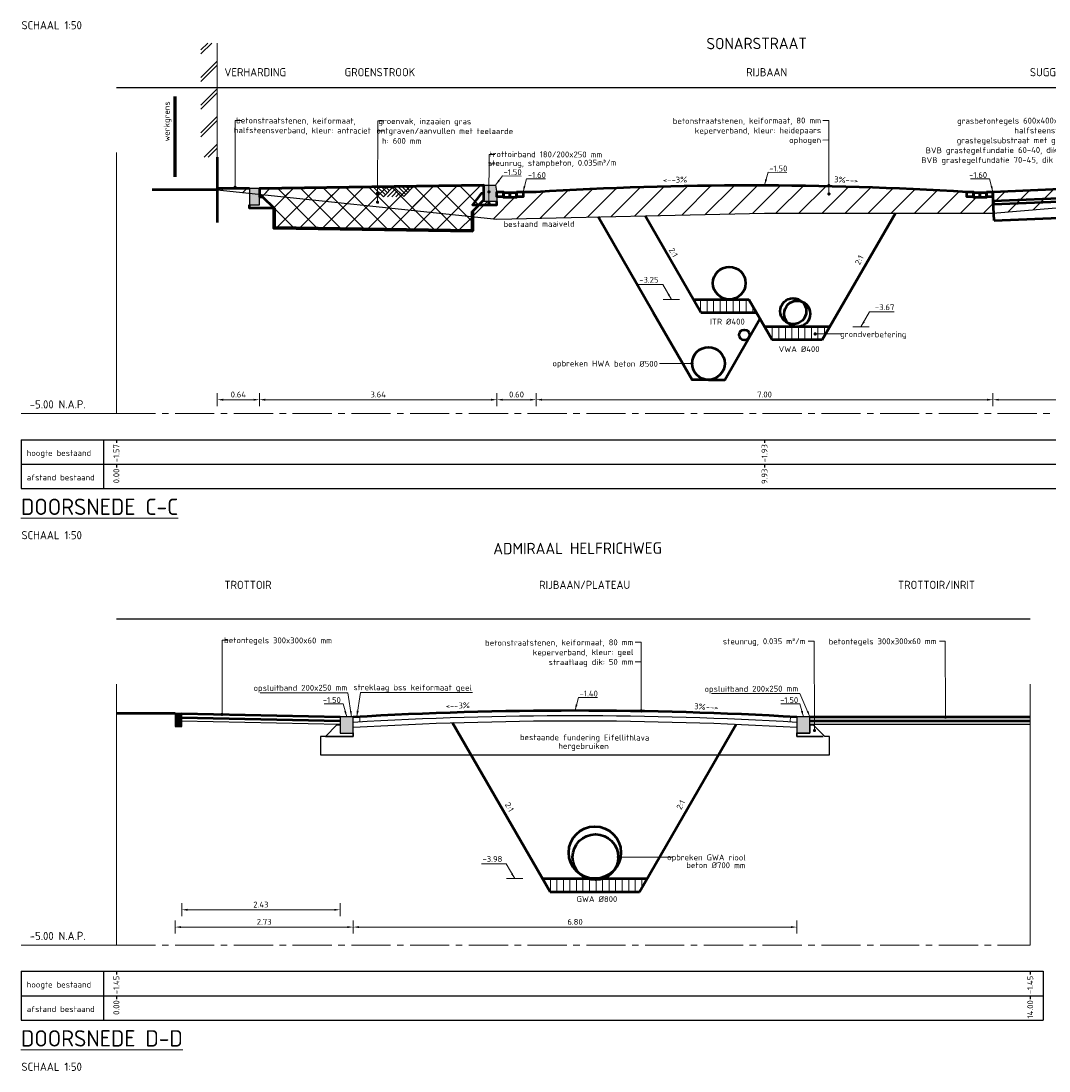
# Model space of a CAD drawing. Header units: metres. Extents: x 97967 to 197304, y 436003 to 872588.
# Tile 4 of 15: x 98594 to 98610, y 436233 to 436250. Entities that reach past the tile are written whole.
import ezdxf
from ezdxf.enums import TextEntityAlignment as Align

# ---------------------------------------------------------------- set-up
doc = ezdxf.new("R2010")
doc.units = ezdxf.units.M
for name, pattern in [('AL-NAP_LIJN-SO', [15.25, 12, -1.5, 0.25, -1.5]), ('XX-CENTER', [8, 5, -1, 1, -1]), ('ZZ-AFBREEK-SO', [7, 4, -1, 1, -1]), ('ZZ-HIDDEN-SO', [4, 2, -2])]:
    doc.linetypes.add(name, pattern=pattern)
for name, color, linetype, lineweight in [('B-WE-OG-BEBOUWING-GD', 7, 'Continuous', 50), ('B-WE-OG-BEBOUWING_STRAATNAAM-T35-50', 50, 'Continuous', 35), ('B-WE-OG-TERREIN_GEVEL-SD', 7, 'Continuous', 18), ('B-WE-VH-FUNDERING-GD', 7, 'Continuous', 25), ('B-WE-VH-GESLOTENVERHARDING-GD', 10, 'Continuous', 25), ('B-WE-VH-T18-50', 252, 'Continuous', 18), ('N-WE-GR-GRAS-GD', 90, 'Continuous', 50), ('N-WE-GW-GROND-WERK-AD-50', 7, 'Continuous', 18), ('N-WE-GW-GRONDWERKLIJN-GD', 90, 'Continuous', 70), ('N-WE-GW-MAAIVELD-SD-50', 90, 'Continuous', 25), ('N-WE-GW-SLEUF-GD', 90, 'Continuous', 50), ('N-WE-GW-SLEUF-T18-50', 1, 'Continuous', 18), ('N-WE-GW-SLEUF-WERK-A-50', 92, 'Continuous', 18), ('N-WE-GW-SLEUF-WERK-AD-50', 92, 'Continuous', 18), ('N-WE-KG-GRENS_WERK-GD', 7, 'Continuous', 50), ('N-WE-OG-T25-50', 7, 'Continuous', 25), ('N-WE-RI-DWA-GD', 20, 'Continuous', 50), ('N-WE-RI-GWA-GD', 30, 'Continuous', 50), ('N-WE-RI-GWA-T18-50', 1, 'Continuous', 18), ('N-WE-RI-ITR-GD', 50, 'Continuous', 50), ('N-WE-RI-M-50', 7, 'Continuous', 18), ('N-WE-RI-T18-50', 1, 'Continuous', 18), ('N-WE-VH-FUNDERING-GD', 7, 'Continuous', 50), ('N-WE-VH-FUNDERING_ZANDCEMENTSTABILISATIE-G', 7, 'ZZ-HIDDEN-SO', 35), ('N-WE-VH-FUNDERING_ZANDCEMENTSTABILISATIE-GD', 7, 'Continuous', 50), ('N-WE-VH-GESLOTENVERHARDING-GD', 10, 'Continuous', 50), ('N-WE-VH-KANTOPSLUITING_OPSLUITBAND-SD', 150, 'Continuous', 25), ('N-WE-VH-KANTOPSLUITING_TROTTOIRBAND-SD', 210, 'Continuous', 25), ('N-WE-VH-KANTVERHARDING_ROLLAAG-G', 60, 'Continuous', 18), ('N-WE-VH-M-50', 7, 'Continuous', 18), ('N-WE-VH-OPENVERHARDING-GD', 90, 'Continuous', 50), ('N-WE-VH-OPENVERHARDING_BETONSTRAATSTEEN-GD', 90, 'Continuous', 50), ('N-WE-VH-T18-50', 1, 'Continuous', 18), ('N-WE-VH-VERKANTING-T18-50', 1, 'Continuous', 18), ('V-WE-RI-DRAINAGE-GD', 90, 'Continuous', 50), ('V-WE-RI-GWA_RIOOLLEIDING-GD', 30, 'Continuous', 50), ('V-WE-RI-HWA_TRANSPORTLEIDING-GD', 150, 'Continuous', 50), ('V-WE-RI-VWA_RIOOLLEIDING-GD', 20, 'Continuous', 50), ('X-XX-AL-AFBREEKLIJN-G', 7, 'ZZ-AFBREEK-SO', 18), ('X-XX-AL-NAP-G', 7, 'AL-NAP_LIJN-SO', 18), ('X-XX-AL-NAP-GD', 7, 'Continuous', 25), ('X-XX-AL-PROFIELBALK-G', 7, 'Continuous', 25), ('X-XX-AL-PROFIELBALK-T18', 1, 'Continuous', 0), ('X-XX-AL-PROFIELBALK-T25', 7, 'Continuous', 15), ('X-XX-AL-PROFIELBALK-T50', 4, 'Continuous', 15), ('X-XX-AL-VERWIJZING_DOORSNEDE-T25-50', 7, 'Continuous', 25)]:
    doc.layers.add(name, color=color, linetype=linetype, lineweight=lineweight)
doc.layers.add('B-WE-VH-HULPLIJN-GD', color=7, linetype='Continuous', lineweight=25, plot=False)
doc.layers.add('N-WE-VH-HULPLIJN-GD', color=7, linetype='Continuous', lineweight=50, plot=False)
doc.styles.add('NLCS-ISO-M100-T18', font='NLCS-ISO.ttf', dxfattribs={"height": 0.18})
doc.styles.add('NLCS-ISO-M50-T18', font='NLCS-ISO.ttf', dxfattribs={"height": 0.09})
doc.styles.add('NLCS-ISO-M50-T25', font='NLCS-ISO.ttf', dxfattribs={"height": 0.125})
doc.styles.add('NLCS-ISO-M50-T35', font='NLCS-ISO.ttf', dxfattribs={"height": 0.175})
doc.styles.add('NLCS-ISO-M50-T50', font='NLCS-ISO.ttf', dxfattribs={"height": 0.25})
doc.linetypes.add('V-CONTINUOUS-SO', pattern='A,3.5,[24,NLCS.SHX,S=0.5,R=0,X=0,Y=0],3.5', length=7)
doc.dimstyles.new('NLCS-M50-T18-PIJL_L2_H0', dxfattribs={"dimscale": 0.05, "dimtxt": 2.5, "dimasz": 1.8, "dimexe": 2, "dimexo": 2, "dimgap": 0.7, "dimtad": 1, "dimzin": 0, "dimdsep": 46, "dimtxsty": 'NLCS-ISO-M50-T18', "dimcen": 0, "dimdle": 2, "dimclrd": 256, "dimclre": 256, "dimclrt": 1, "dimadec": 0, "dimazin": 0, "dimtfac": 1, "dimtdec": 3, "dimtofl": 0, "dimtmove": 0, "dimatfit": 3, "dimfxl": 2, "dimfxlon": 1, "dimtfillclr": 256, "dimtolj": 1, "dimtzin": 0, "dimlwd": -1, "dimlwe": -1, "dimarcsym": 0})
doc.dimstyles.new('NLCS-M50-T18-PIJL_L2_H1', dxfattribs={"dimscale": 0.05, "dimtxt": 2.5, "dimasz": 1.8, "dimexe": 2, "dimexo": 2, "dimgap": 0.7, "dimtad": 1, "dimzin": 0, "dimdsep": 46, "dimtxsty": 'NLCS-ISO-M50-T18', "dimcen": 0, "dimdle": 2, "dimclrd": 256, "dimclre": 256, "dimclrt": 1, "dimadec": 1, "dimazin": 0, "dimtfac": 1, "dimtdec": 3, "dimtofl": 0, "dimtmove": 0, "dimatfit": 3, "dimfxl": 2, "dimfxlon": 1, "dimtfillclr": 256, "dimtolj": 1, "dimtzin": 0, "dimlwd": -1, "dimlwe": -1, "dimarcsym": 0})

# ---------------------------------------------------------------- blocks, each defined once
blk = doc.blocks.new('SOG-GEVEL_LINKS-D')
for p, q in [((-0.5, 3.292), (-0.292, 3.5)), ((-0.5, 3.172), (-0.172, 3.5)), ((0, 3.5), (0, 0)), ((-0.5, 2.444), (0, 2.944)), ((-0.5, 2.324), (0, 2.824)), ((-0.5, 1.595), (0, 2.095)), ((-0.5, 1.475), (0, 1.975)), ((-0.5, 0.747), (0, 1.247)), ((-0.5, 0.627), (0, 1.127)), ((-0.398, 0), (0, 0.398)), ((-0.278, 0), (0, 0.278))]:
    blk.add_line(p, q)
blk = doc.blocks.new('SVH-KANTOPSLUITING_OPSLUITBAND_150X250-D')
blk.add_hatch(color=254).paths.add_polyline_path([(-0.15, -0.25), (0, -0.25), (0, 0), (-0.15, 0)])
at = {"flags": 128}
blk.add_lwpolyline([(-0.15, -0.25), (0, -0.25), (0, 0), (-0.15, 0)], close=True, dxfattribs=at)
blk = doc.blocks.new('*D49')
at = {"layer": 'Defpoints', "color": 0, "transparency": 16777216}
for p in [(98602.282, 436245.914), (98609.28, 436245.914), (98609.28, 436243.727)]:
    blk.add_point(p, dxfattribs=at)
at = {"layer": 'N-WE-VH-M-50', "transparency": 16777216}
for p, q in [((98602.282, 436243.827), (98602.282, 436243.627)), ((98602.372, 436243.727), (98609.19, 436243.727)), ((98609.28, 436243.827), (98609.28, 436243.627))]:
    blk.add_line(p, q, dxfattribs=at)
for points in [[(98602.372, 436243.742), (98602.372, 436243.712), (98602.282, 436243.727)], [(98609.19, 436243.742), (98609.19, 436243.712), (98609.28, 436243.727)]]:
    blk.add_solid(points, dxfattribs=at)
at = {"layer": 'N-WE-VH-M-50', "color": 1, "transparency": 16777216, "insert": (98605.781, 436243.807), "char_height": 0.09, "attachment_point": 5, "style": 'NLCS-ISO-M50-T18'}
blk.add_mtext('\\A1;7.00', dxfattribs=at)
blk = doc.blocks.new('*D50')
at = {"layer": 'Defpoints', "color": 0, "transparency": 16777216}
for p in [(98601.682, 436245.914), (98602.282, 436245.914), (98601.682, 436243.727)]:
    blk.add_point(p, dxfattribs=at)
at = {"layer": 'N-WE-VH-M-50', "transparency": 16777216}
for p, q in [((98601.682, 436243.827), (98601.682, 436243.627)), ((98602.192, 436243.727), (98601.772, 436243.727)), ((98602.282, 436243.827), (98602.282, 436243.627))]:
    blk.add_line(p, q, dxfattribs=at)
for points in [[(98601.772, 436243.742), (98601.772, 436243.712), (98601.682, 436243.727)], [(98602.192, 436243.742), (98602.192, 436243.712), (98602.282, 436243.727)]]:
    blk.add_solid(points, dxfattribs=at)
at = {"layer": 'N-WE-VH-M-50', "color": 1, "transparency": 16777216, "insert": (98601.982, 436243.807), "char_height": 0.09, "attachment_point": 5, "style": 'NLCS-ISO-M50-T18'}
blk.add_mtext('\\A1;0.60', dxfattribs=at)
blk = doc.blocks.new('*D51')
at = {"layer": 'Defpoints', "color": 0, "transparency": 16777216}
for p in [(98611.666, 436246.014), (98609.28, 436245.914), (98611.666, 436243.727)]:
    blk.add_point(p, dxfattribs=at)
at = {"layer": 'N-WE-VH-M-50', "transparency": 16777216}
for p, q in [((98609.28, 436243.827), (98609.28, 436243.627)), ((98609.37, 436243.727), (98611.576, 436243.727)), ((98611.666, 436243.827), (98611.666, 436243.627))]:
    blk.add_line(p, q, dxfattribs=at)
for points in [[(98609.37, 436243.742), (98609.37, 436243.712), (98609.28, 436243.727)], [(98611.576, 436243.742), (98611.576, 436243.712), (98611.666, 436243.727)]]:
    blk.add_solid(points, dxfattribs=at)
at = {"layer": 'N-WE-VH-M-50', "color": 1, "transparency": 16777216, "insert": (98610.473, 436243.807), "char_height": 0.09, "attachment_point": 5, "style": 'NLCS-ISO-M50-T18'}
blk.add_mtext('\\A1;2.39', dxfattribs=at)
blk = doc.blocks.new('*D52')
at = {"layer": 'Defpoints', "color": 0, "transparency": 16777216}
for p in [(98598.043, 436245.714), (98597.398, 436245.444), (98598.043, 436243.727)]:
    blk.add_point(p, dxfattribs=at)
at = {"layer": 'N-WE-VH-M-50', "transparency": 16777216}
for p, q in [((98597.398, 436243.827), (98597.398, 436243.627)), ((98597.488, 436243.727), (98597.953, 436243.727)), ((98598.043, 436243.827), (98598.043, 436243.627))]:
    blk.add_line(p, q, dxfattribs=at)
for points in [[(98597.488, 436243.742), (98597.488, 436243.712), (98597.398, 436243.727)], [(98597.953, 436243.742), (98597.953, 436243.712), (98598.043, 436243.727)]]:
    blk.add_solid(points, dxfattribs=at)
at = {"layer": 'N-WE-VH-M-50', "color": 1, "transparency": 16777216, "insert": (98597.721, 436243.807), "char_height": 0.09, "attachment_point": 5, "style": 'NLCS-ISO-M50-T18'}
blk.add_mtext('\\A1;0.64', dxfattribs=at)
blk = doc.blocks.new('_Dot')
at = {"color": 0, "linetype": 'ByBlock', "lineweight": -2}
blk.add_line((-0.5, 0), (-1, 0), dxfattribs=at)
at = {"color": 0, "linetype": 'ByBlock', "const_width": 0.5}
blk.add_lwpolyline([(-0.25, 0, 1), (0.25, 0, 1)], format="xyb", close=True, dxfattribs=at)
blk = doc.blocks.new('*U174')
at = {"color": 0, "ltscale": 0.1}
for p, q in [((3.21, -3.03), (0, 0)), ((3.82, -2.39), (1.25, 0.04)), ((4.43, -1.75), (2.5, 0.07)), ((6.25, 0.18), (3.21, -3.03)), ((5.03, -1.11), (3.75, 0.11)), ((5.64, -0.46), (5, 0.14)), ((9.46, -2.85), (6.25, 0.18)), ((10.07, -2.21), (7.5, 0.22)), ((10.67, -1.57), (8.75, 0.25)), ((12.49, 0.36), (9.46, -2.85)), ((11.28, -0.92), (10, 0.29)), ((11.89, -0.28), (11.25, 0.32)), ((6.89, -0.43), (4.46, -3)), ((7.53, -1.03), (5.71, -2.96)), ((8.18, -1.64), (6.96, -2.93)), ((8.82, -2.25), (8.21, -2.89))]:
    blk.add_line(p, q, dxfattribs=at)
blk = doc.blocks.new('SVH-KANTOPSLUITING_OPSLUITBAND_100X200-D')
blk.add_hatch(color=254).paths.add_polyline_path([(-0.1, -0.2), (0, -0.2), (0, 0), (-0.1, 0)])
at = {"flags": 128}
blk.add_lwpolyline([(-0.1, -0.2), (0, -0.2), (0, 0), (-0.1, 0)], close=True, dxfattribs=at)
blk = doc.blocks.new('SVH-KANTOPSLUITING_OPSLUITBAND_200X250-D')
blk.add_hatch(color=254).paths.add_polyline_path([(-0.2, -0.25), (0, -0.25), (0, 0), (-0.2, 0)])
at = {"flags": 128}
blk.add_lwpolyline([(-0.2, -0.25), (0, -0.25), (0, 0), (-0.2, 0)], close=True, dxfattribs=at)
blk = doc.blocks.new('*D55')
at = {"layer": 'Defpoints', "color": 0, "transparency": 16777216}
for p in [(98599.479, 436238.616), (98606.277, 436238.616), (98606.277, 436235.644)]:
    blk.add_point(p, dxfattribs=at)
at = {"layer": 'N-WE-VH-M-50', "transparency": 16777216}
for p, q in [((98599.479, 436235.744), (98599.479, 436235.544)), ((98606.277, 436235.744), (98606.277, 436235.544)), ((98599.569, 436235.644), (98606.187, 436235.644))]:
    blk.add_line(p, q, dxfattribs=at)
for points in [[(98599.569, 436235.659), (98599.569, 436235.629), (98599.479, 436235.644)], [(98606.187, 436235.659), (98606.187, 436235.629), (98606.277, 436235.644)]]:
    blk.add_solid(points, dxfattribs=at)
at = {"layer": 'N-WE-VH-M-50', "color": 1, "transparency": 16777216, "insert": (98602.878, 436235.724), "char_height": 0.09, "attachment_point": 5, "style": 'NLCS-ISO-M50-T18'}
blk.add_mtext('\\A1;6.80', dxfattribs=at)
blk = doc.blocks.new('*D56')
at = {"layer": 'Defpoints', "color": 0, "transparency": 16777216}
for p in [(98596.753, 436238.716), (98599.479, 436238.616), (98596.753, 436235.644)]:
    blk.add_point(p, dxfattribs=at)
at = {"layer": 'N-WE-VH-M-50', "transparency": 16777216}
for p, q in [((98596.753, 436235.744), (98596.753, 436235.544)), ((98599.479, 436235.744), (98599.479, 436235.544)), ((98599.389, 436235.644), (98596.843, 436235.644))]:
    blk.add_line(p, q, dxfattribs=at)
for points in [[(98596.843, 436235.659), (98596.843, 436235.629), (98596.753, 436235.644)], [(98599.389, 436235.659), (98599.389, 436235.629), (98599.479, 436235.644)]]:
    blk.add_solid(points, dxfattribs=at)
at = {"layer": 'N-WE-VH-M-50', "color": 1, "transparency": 16777216, "insert": (98598.116, 436235.724), "char_height": 0.09, "attachment_point": 5, "style": 'NLCS-ISO-M50-T18'}
blk.add_mtext('\\A1;2.73', dxfattribs=at)
blk = doc.blocks.new('*D72')
at = {"layer": 'Defpoints', "color": 0, "ltscale": 0.2, "transparency": 16777216}
for p in [(98601.682, 436245.914), (98598.043, 436245.714), (98601.682, 436243.727)]:
    blk.add_point(p, dxfattribs=at)
at = {"layer": 'N-WE-VH-M-50', "ltscale": 0.2, "transparency": 16777216}
for p, q in [((98598.043, 436243.827), (98598.043, 436243.627)), ((98598.133, 436243.727), (98601.592, 436243.727)), ((98601.682, 436243.827), (98601.682, 436243.627))]:
    blk.add_line(p, q, dxfattribs=at)
for points in [[(98598.133, 436243.742), (98598.133, 436243.712), (98598.043, 436243.727)], [(98601.592, 436243.742), (98601.592, 436243.712), (98601.682, 436243.727)]]:
    blk.add_solid(points, dxfattribs=at)
at = {"layer": 'N-WE-VH-M-50', "color": 1, "ltscale": 0.2, "transparency": 16777216, "insert": (98599.862, 436243.807), "char_height": 0.09, "attachment_point": 5, "style": 'NLCS-ISO-M50-T18'}
blk.add_mtext('\\A1;3.64', dxfattribs=at)
blk = doc.blocks.new('*D130')
at = {"layer": 'Defpoints', "color": 0, "ltscale": 0.2, "transparency": 16777216}
for p in [(98596.853, 436238.716), (98599.279, 436238.716), (98599.279, 436235.909)]:
    blk.add_point(p, dxfattribs=at)
at = {"layer": 'N-WE-VH-M-50', "ltscale": 0.2, "transparency": 16777216}
for p, q in [((98596.853, 436236.009), (98596.853, 436235.809)), ((98599.279, 436236.009), (98599.279, 436235.809)), ((98596.943, 436235.909), (98599.189, 436235.909))]:
    blk.add_line(p, q, dxfattribs=at)
for points in [[(98596.943, 436235.924), (98596.943, 436235.894), (98596.853, 436235.909)], [(98599.189, 436235.924), (98599.189, 436235.894), (98599.279, 436235.909)]]:
    blk.add_solid(points, dxfattribs=at)
at = {"layer": 'N-WE-VH-M-50', "color": 1, "ltscale": 0.2, "transparency": 16777216, "insert": (98598.066, 436235.989), "char_height": 0.09, "attachment_point": 5, "style": 'NLCS-ISO-M50-T18'}
blk.add_mtext('\\A1;2.43', dxfattribs=at)
blk = doc.blocks.new('SVH-KANTOPSLUITING_TROTTOIRBAND_180 200X250-D')
blk.add_hatch(color=254).paths.add_polyline_path([(-0.2, -0.12), (-0.2, -0.25), (0, -0.25), (0, 0), (-0.18, 0)])
at = {"flags": 128}
blk.add_lwpolyline([(-0.2, -0.12), (-0.2, -0.25), (0, -0.25), (0, 0), (-0.18, 0)], close=True, dxfattribs=at)

msp = doc.modelspace()

# ---------------------------------------------------------------- hatches: boundary and pattern name
at = {"layer": 'N-WE-GW-GROND-WERK-AD-50', "transparency": 33554687}
h = msp.add_hatch(dxfattribs=at)
h.set_pattern_fill('AGW-WERK_AANVULLEN-SO', color=256, scale=0.05, pattern_type=2)
h.set_pattern_definition([(45, (0, 1.03043), (-0.1767766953, 0.1767766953), [])])
edge = h.paths.add_edge_path()
edge.add_line((98597.3984, 436246.9641), (98597.8926, 436246.9641))
edge.add_line((98597.8926, 436246.9641), (98598.0426, 436246.9641))
edge.add_line((98598.0426, 436246.9641), (98601.4818, 436247.0141))
edge.add_line((98601.4818, 436247.0141), (98601.4818, 436246.7641))
edge.add_line((98601.4818, 436246.7641), (98601.6818, 436246.7641))
edge.add_line((98601.6818, 436246.7641), (98601.6818, 436246.8341))
edge.add_line((98601.6818, 436246.8341), (98601.7818, 436246.8341))
edge.add_line((98601.7818, 436246.8341), (98601.7818, 436246.8241))
edge.add_line((98601.7818, 436246.8241), (98601.9819, 436246.8241))
edge.add_line((98601.9819, 436246.8241), (98601.9818, 436246.8341))
edge.add_line((98601.9818, 436246.8341), (98602.0818, 436246.8341))
edge.add_line((98602.0818, 436246.8341), (98602.0818, 436246.9141))
edge.add_line((98602.0818, 436246.9141), (98602.282, 436246.9141))
edge.add_arc((98605.5808, 436194.0644), 52.9525, 86.42746, 93.57165, ccw=False)
edge.add_line((98608.8804, 436246.9141), (98608.8804, 436246.8341))
edge.add_line((98608.8804, 436246.8341), (98608.9804, 436246.8341))
edge.add_line((98608.9804, 436246.8341), (98608.9804, 436246.8241))
edge.add_line((98608.9804, 436246.8241), (98609.1804, 436246.8241))
edge.add_line((98609.1804, 436246.8241), (98609.1804, 436246.8341))
edge.add_line((98609.1804, 436246.8341), (98609.2804, 436246.8341))
edge.add_line((98609.2804, 436246.8341), (98609.2804, 436246.9141))
edge.add_line((98609.2804, 436246.9141), (98611.6657, 436247.0141))
edge.add_line((98611.6657, 436247.0141), (98616.6309, 436247.2057))
edge.add_line((98616.6309, 436247.2057), (98609.2804, 436246.5841))
edge.add_line((98609.2804, 436246.5841), (98605.7804, 436246.5841))
edge.add_line((98605.7804, 436246.5841), (98601.6818, 436246.4941))
edge.add_line((98601.6818, 436246.4941), (98597.3984, 436246.9441))
edge.add_line((98597.3984, 436246.9441), (98597.3984, 436246.9641))
at = {"layer": 'N-WE-GW-SLEUF-WERK-A-50', "transparency": 33554687}
h = msp.add_hatch(dxfattribs=at)
h.set_pattern_fill('AGW-WERK_ONTGRAVEN_AANVULLEN-SO', color=256, scale=0.05, pattern_type=2)
h.set_pattern_definition([(135, (0, 1.03043), (-0.1767766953, -0.1767766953), []), (45, (0, 1.03043), (-0.1767766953, 0.1767766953), [])])
h.paths.add_polyline_path([(98598.2676, 436246.3608), (98601.3068, 436246.3172), (98601.3068, 436246.6141), (98601.4818, 436246.7891), (98601.4818, 436247.0141), (98598.0426, 436246.9641), (98598.0426, 436246.8391), (98598.0926, 436246.8391), (98598.2676, 436246.6641)])
at = {"layer": 'N-WE-GW-SLEUF-WERK-AD-50', "transparency": 33554687}
h = msp.add_hatch(dxfattribs=at)
h.set_pattern_fill('AGW-WERK_AANVULLEN-SO', scale=0.02, angle=45, pattern_type=2)
h.set_pattern_definition([(90, (0, 1.03043), (-0.1, 0), [])])
h.paths.add_polyline_path([(98605.6545, 436245.0641), (98605.539, 436245.2641), (98604.6915, 436245.2641), (98604.807, 436245.0641)])
h = msp.add_hatch(dxfattribs=at)
h.set_pattern_fill('AGW-WERK_AANVULLEN-SO', scale=0.02, angle=45, pattern_type=2)
h.set_pattern_definition([(90, (0, -0.34527), (-0.1, 0), [])])
h.paths.add_polyline_path([(98606.6661, 436244.6441), (98606.7815, 436244.8441), (98606.0815, 436244.8441), (98605.7815, 436244.8441), (98605.897, 436244.6441), (98606.0815, 436244.6441)])
h = msp.add_hatch(dxfattribs=at)
h.set_pattern_fill('AGW-WERK_AANVULLEN-SO', scale=0.02, angle=45, pattern_type=2)
h.set_pattern_definition([(90, (0, 0), (-0.1, 0), [])])
h.paths.add_polyline_path([(98603.8661, 436236.1863), (98603.9815, 436236.3863), (98602.3815, 436236.3863), (98602.497, 436236.1863)])

# ---------------------------------------------------------------- linework, layer by layer
at = {"layer": 'B-WE-OG-BEBOUWING-GD'}
for points in [[(98597.3984, 436247.4441), (98597.3984, 436246.4441)], [(98597.3984, 436246.9441), (98596.3984, 436246.9441)]]:
    msp.add_lwpolyline(points, dxfattribs=at)
at = {"layer": 'B-WE-VH-FUNDERING-GD'}
for p, q in [((98606.7775, 436238.5663), (98606.7025, 436238.5663)), ((98606.7775, 436238.2861), (98606.7775, 436238.5663)), ((98606.4775, 436238.2861), (98606.7775, 436238.2861))]:
    msp.add_line(p, q, dxfattribs=at)
for points in [[(98596.8508, 436238.8063), (98599.2772, 436238.7563)], [(98606.4775, 436238.7563), (98609.8515, 436238.7563)], [(98599.0544, 436238.5663), (98598.9794, 436238.5663), (98598.9794, 436238.2861), (98606.4775, 436238.2861)]]:
    msp.add_lwpolyline(points, dxfattribs=at)
msp.add_lwpolyline([(98599.4794, 436238.706, -0.0295169), (98606.2775, 436238.706, -0.0294759)], format="xyb", dxfattribs=at)
at = {"layer": 'B-WE-VH-GESLOTENVERHARDING-GD'}
msp.add_lwpolyline([(98597.3984, 436246.9441), (98601.6818, 436246.4941), (98605.7804, 436246.5841), (98609.2804, 436246.5841), (98616.8484, 436247.2241)], dxfattribs=at)
msp.add_lwpolyline([(98599.4794, 436238.7861, -0.0294759), (98606.2775, 436238.7861, -0.029435)], format="xyb", dxfattribs=at)
at = {"layer": 'B-WE-VH-HULPLIJN-GD', "ltscale": 0.05}
for points in [[(98595.8515, 436248.5141), (98617.8515, 436248.5141)], [(98595.8515, 436240.3663), (98609.8515, 436240.3663)]]:
    msp.add_lwpolyline(points, dxfattribs=at)
at = {"layer": 'N-WE-GR-GRAS-GD'}
for points in [[(98598.0426, 436246.9641), (98601.4818, 436247.0141)], [(98596.753, 436238.9163), (98595.8515, 436238.9163)]]:
    msp.add_lwpolyline(points, dxfattribs=at)
at = {"layer": 'N-WE-GW-GRONDWERKLIJN-GD'}
msp.add_lwpolyline([(98598.2676, 436246.6641), (98598.2676, 436246.3608), (98601.3068, 436246.3172), (98601.3068, 436246.6141)], dxfattribs=at)
at = {"layer": 'N-WE-GW-SLEUF-GD'}
for p, q in [((98604.807, 436245.0641), (98603.9526, 436246.5439)), ((98606.6661, 436244.6441), (98607.7861, 436246.5841)), ((98605.897, 436244.6441), (98605.539, 436245.2641)), ((98601.002, 436238.7757), (98602.497, 436236.1863)), ((98603.8661, 436236.1863), (98605.3482, 436238.7534)), ((98602.3815, 436236.3863), (98603.9815, 436236.3863)), ((98602.497, 436236.1863), (98603.8661, 436236.1863))]:
    msp.add_line(p, q, dxfattribs=at)
at = {"layer": 'N-WE-GW-SLEUF-GD', "ltscale": 0.2}
for points in [[(98604.9215, 436244.0341), (98604.6715, 436244.0341), (98604.0768, 436245.0641), (98603.2315, 436246.5281)], [(98604.9215, 436244.0341), (98605.1715, 436244.0341), (98605.7104, 436244.9674)]]:
    msp.add_lwpolyline(points, dxfattribs=at)
at = {"layer": 'N-WE-GW-SLEUF-GD'}
for points in [[(98604.6915, 436245.2641), (98605.539, 436245.2641)], [(98604.807, 436245.0641), (98605.6545, 436245.0641)], [(98606.7815, 436244.8441), (98606.0815, 436244.8441), (98605.7815, 436244.8441)], [(98606.6661, 436244.6441), (98606.0815, 436244.6441), (98605.897, 436244.6441)]]:
    msp.add_lwpolyline(points, dxfattribs=at)
at = {"layer": 'N-WE-KG-GRENS_WERK-GD', "linetype": 'XX-CENTER', "ltscale": 0.05, "const_width": 0.05}
msp.add_lwpolyline([(98596.7515, 436247.1426), (98596.7515, 436248.375)], dxfattribs=at)
at = {"layer": 'N-WE-RI-DWA-GD'}
msp.add_circle((98606.2815, 436245.0441), 0.2, dxfattribs=at)
at = {"layer": 'N-WE-RI-GWA-GD'}
msp.add_circle((98603.1815, 436236.7863), 0.4, dxfattribs=at)
at = {"layer": 'N-WE-RI-ITR-GD'}
msp.add_circle((98605.2415, 436245.5141), 0.25, dxfattribs=at)
at = {"layer": 'N-WE-RI-M-50', "ltscale": 0.2}
for points in [[(98604.4789, 436245.2641), (98604.2289, 436245.2641)], [(98607.1343, 436244.8441), (98607.3843, 436244.8441)], [(98602.0782, 436236.3863), (98601.8282, 436236.3863)]]:
    msp.add_lwpolyline(points, dxfattribs=at)
at = {"layer": 'N-WE-VH-FUNDERING-GD'}
for p, q in [((98609.2883, 436246.7243), (98611.6736, 436246.8243)), ((98609.2988, 436246.4745), (98611.6841, 436246.5745))]:
    msp.add_line(p, q, dxfattribs=at)
at = {"layer": 'N-WE-VH-FUNDERING-GD', "ltscale": 0.2}
msp.add_line((98609.2988, 436246.4745), (98609.2862, 436246.7742), dxfattribs=at)
at = {"layer": 'N-WE-VH-FUNDERING_ZANDCEMENTSTABILISATIE-G'}
msp.add_lwpolyline([(98599.2794, 436238.7413), (98599.2294, 436238.7413), (98599.0544, 436238.5663), (98599.4794, 436238.5663), (98599.4794, 436238.6188)], dxfattribs=at)
at = {"layer": 'N-WE-VH-FUNDERING_ZANDCEMENTSTABILISATIE-G', "ltscale": 0.2}
msp.add_lwpolyline([(98606.2775, 436238.6188), (98606.2775, 436238.5663), (98606.7025, 436238.5663), (98606.5275, 436238.7413), (98606.4775, 436238.7413), (98606.4775, 436238.6163), (98606.2775, 436238.6163)], dxfattribs=at)
at = {"layer": 'N-WE-VH-FUNDERING_ZANDCEMENTSTABILISATIE-GD', "ltscale": 0.2}
for points in [[(98598.0426, 436246.8391), (98598.0926, 436246.8391), (98598.2676, 436246.6641), (98597.8926, 436246.6641), (98597.8926, 436246.7141)], [(98601.4818, 436246.8891), (98601.44, 436246.8891), (98601.3068, 436246.7141), (98601.6818, 436246.7141), (98601.6818, 436246.7641)]]:
    msp.add_lwpolyline(points, dxfattribs=at)
at = {"layer": 'N-WE-VH-GESLOTENVERHARDING-GD'}
for points in [[(98597.8926, 436246.9641), (98597.3984, 436246.9641)], [(98596.853, 436238.9163), (98599.2794, 436238.8663)], [(98596.8518, 436238.8563), (98599.2782, 436238.8063)], [(98606.4775, 436238.8663), (98609.8515, 436238.8663)], [(98606.4775, 436238.8063), (98609.8515, 436238.8063)]]:
    msp.add_lwpolyline(points, dxfattribs=at)
for points in [[(98602.0818, 436246.9141), (98602.282, 436246.9141, -0.0304066), (98608.8804, 436246.9141)], [(98599.4794, 436238.8663, -0.029435), (98606.2775, 436238.8663)]]:
    msp.add_lwpolyline(points, format="xyb", dxfattribs=at)
at = {"layer": 'N-WE-VH-HULPLIJN-GD', "ltscale": 0.2}
msp.add_lwpolyline([(98598.2676, 436246.3608), (98601.3068, 436246.3172), (98601.3068, 436246.6141), (98601.4818, 436246.7891), (98601.4818, 436247.0141), (98598.0426, 436246.9641), (98598.0426, 436246.8391), (98598.0926, 436246.8391), (98598.2676, 436246.6641)], close=True, dxfattribs=at)
at = {"layer": 'N-WE-VH-KANTVERHARDING_ROLLAAG-G', "ltscale": 0.2}
for points in [[(98599.5792, 436238.8721), (98599.5839, 436238.7923)], [(98606.1776, 436238.8721), (98606.1729, 436238.7923)]]:
    msp.add_lwpolyline(points, dxfattribs=at)
at = {"layer": 'N-WE-VH-M-50'}
for p, q in [((98597.6709, 436247.0322), (98597.6728, 436248.0079)), ((98597.6728, 436248.0079), (98597.7632, 436248.0076)), ((98599.8529, 436246.8043), (98599.857, 436247.9994)), ((98599.857, 436247.9994), (98599.9474, 436247.9991)), ((98606.7654, 436248.0079), (98606.6751, 436248.0076)), ((98606.7676, 436246.9307), (98606.7654, 436248.0079)), ((98599.857, 436247.8494), (98599.9474, 436247.8491)), ((98606.7654, 436247.7079), (98606.6751, 436247.7076)), ((98601.5598, 436246.7752), (98601.5618, 436247.4876)), ((98601.5618, 436247.4876), (98601.6521, 436247.4873)), ((98601.6531, 436247.3408), (98601.5627, 436247.3405)), ((98606.6072, 436244.7351), (98606.9583, 436244.735)), ((98604.6215, 436244.2839), (98604.1744, 436244.2838)), ((98597.4707, 436238.9535), (98597.4748, 436240.0425)), ((98597.4748, 436240.0425), (98597.5651, 436240.0422)), ((98606.5424, 436240.0279), (98606.4521, 436240.0276)), ((98606.5465, 436238.7074), (98606.5424, 436240.0279)), ((98608.5507, 436240.0279), (98608.4604, 436240.0276)), ((98608.5548, 436238.9122), (98608.5507, 436240.0279)), ((98603.8908, 436240.0098), (98603.8004, 436240.0095)), ((98603.8929, 436239.0069), (98603.8908, 436240.0098)), ((98603.8908, 436239.7098), (98603.8004, 436239.7095)), ((98603.5915, 436236.7161), (98604.3722, 436236.7159))]:
    msp.add_line(p, q, dxfattribs=at)
at = {"layer": 'N-WE-VH-OPENVERHARDING-GD'}
for p, q in [((98609.2804, 436246.9141), (98611.6657, 436247.0141)), ((98609.2862, 436246.7742), (98611.6715, 436246.8742))]:
    msp.add_line(p, q, dxfattribs=at)
at = {"layer": 'N-WE-VH-OPENVERHARDING-GD', "ltscale": 0.2}
msp.add_line((98609.2862, 436246.7742), (98609.2804, 436246.9141), dxfattribs=at)
at = {"layer": 'N-WE-VH-OPENVERHARDING_BETONSTRAATSTEEN-GD', "ltscale": 0.2}
for points in [[(98601.6818, 436246.9141), (98601.7818, 436246.9141), (98601.7818, 436246.8341), (98601.6818, 436246.8341)], [(98601.7818, 436246.9041), (98601.8818, 436246.9041), (98601.8818, 436246.8241), (98601.7818, 436246.8241)], [(98601.8818, 436246.9041), (98601.9818, 436246.9041), (98601.9818, 436246.8241), (98601.8818, 436246.8241)], [(98601.9818, 436246.9141), (98602.0818, 436246.9141), (98602.0818, 436246.8341), (98601.9818, 436246.8341)], [(98608.8804, 436246.9141), (98608.9804, 436246.9141), (98608.9804, 436246.8341), (98608.8804, 436246.8341)], [(98608.9804, 436246.9041), (98609.0804, 436246.9041), (98609.0804, 436246.8241), (98608.9804, 436246.8241)], [(98609.0804, 436246.9041), (98609.1804, 436246.9041), (98609.1804, 436246.8241), (98609.0804, 436246.8241)], [(98609.1804, 436246.9141), (98609.2804, 436246.9141), (98609.2804, 436246.8341), (98609.1804, 436246.8341)]]:
    msp.add_lwpolyline(points, close=True, dxfattribs=at)
at = {"layer": 'V-WE-RI-DRAINAGE-GD', "linetype": 'V-CONTINUOUS-SO', "ltscale": 0.05}
msp.add_circle((98605.4715, 436244.7198), 0.08, dxfattribs=at)
at = {"layer": 'V-WE-RI-GWA_RIOOLLEIDING-GD', "linetype": 'V-CONTINUOUS-SO', "ltscale": 0.05}
msp.add_circle((98603.1915, 436236.7163), 0.35, dxfattribs=at)
at = {"layer": 'V-WE-RI-HWA_TRANSPORTLEIDING-GD', "linetype": 'V-CONTINUOUS-SO', "ltscale": 0.05}
msp.add_circle((98604.9215, 436244.2841), 0.25, dxfattribs=at)
at = {"layer": 'V-WE-RI-VWA_RIOOLLEIDING-GD', "linetype": 'V-CONTINUOUS-SO', "ltscale": 0.05}
msp.add_circle((98606.2215, 436245.0841), 0.2, dxfattribs=at)
at = {"layer": 'X-XX-AL-AFBREEKLIJN-G'}
for points in [[(98595.8515, 436243.5141), (98595.8515, 436248.375)], [(98595.8515, 436235.3663), (98595.8515, 436240.2272)], [(98609.8515, 436235.3663), (98609.8515, 436240.2272)]]:
    msp.add_lwpolyline(points, dxfattribs=at)
at = {"layer": 'X-XX-AL-NAP-G'}
for p, q in [((98595.8515, 436243.5141), (98594.3911, 436243.5141)), ((98595.8515, 436235.3663), (98594.3911, 436235.3663))]:
    msp.add_line(p, q, dxfattribs=at)
at = {"layer": 'X-XX-AL-NAP-G', "ltscale": 0.05}
for points in [[(98595.8515, 436243.5141), (98617.8515, 436243.5141)], [(98595.8515, 436235.3663), (98609.8515, 436235.3663)]]:
    msp.add_lwpolyline(points, dxfattribs=at)
at = {"layer": 'X-XX-AL-NAP-GD'}
for points in [[(98595.8515, 436243.1141), (98595.8515, 436243.0641)], [(98605.7804, 436243.1141), (98605.7804, 436243.0641)], [(98595.8515, 436242.7391), (98595.8515, 436242.6891)], [(98605.7804, 436242.7391), (98605.7804, 436242.6891)], [(98595.8515, 436234.9663), (98595.8515, 436234.9163)], [(98609.8515, 436234.9663), (98609.8515, 436234.9163)], [(98595.8515, 436234.5913), (98595.8515, 436234.5413)], [(98609.8515, 436234.5913), (98609.8515, 436234.5413)]]:
    msp.add_lwpolyline(points, dxfattribs=at)
at = {"layer": 'X-XX-AL-PROFIELBALK-G'}
for p, q in [((98594.3911, 436243.1141), (98594.3911, 436242.3641)), ((98594.3911, 436234.9663), (98594.3911, 436234.2163))]:
    msp.add_line(p, q, dxfattribs=at)
for points in [[(98594.3911, 436243.1141), (98618.0515, 436243.1141)], [(98595.6571, 436243.1141), (98595.6571, 436242.3641)], [(98594.3911, 436242.7391), (98618.0515, 436242.7391)], [(98594.3911, 436242.3641), (98618.0515, 436242.3641)], [(98594.3911, 436234.9663), (98610.0515, 436234.9663)], [(98595.6571, 436234.9663), (98595.6571, 436234.2163)], [(98610.0515, 436234.9663), (98610.0515, 436234.2163)], [(98594.3911, 436234.5913), (98610.0515, 436234.5913)], [(98594.3911, 436234.2163), (98610.0515, 436234.2163)]]:
    msp.add_lwpolyline(points, dxfattribs=at)

# ---------------------------------------------------------------- block references
at = {"layer": 'B-WE-OG-TERREIN_GEVEL-SD', "xscale": 0.5, "yscale": 0.5, "zscale": 0.5}
msp.add_blockref('SOG-GEVEL_LINKS-D', (98597.3984, 436247.4441), dxfattribs=at)
at = {"layer": 'N-WE-GW-MAAIVELD-SD-50', "xscale": 0.05, "yscale": 0.05, "zscale": 0.05, "rotation": 359.1789918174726}
msp.add_blockref('*U174', (98599.7865, 436246.9894), dxfattribs=at)
at = {"layer": 'N-WE-VH-KANTOPSLUITING_OPSLUITBAND-SD'}
for name, p in [('SVH-KANTOPSLUITING_OPSLUITBAND_150X250-D', (98598.0426, 436246.9641)), ('SVH-KANTOPSLUITING_OPSLUITBAND_100X200-D', (98596.853, 436238.9163)), ('SVH-KANTOPSLUITING_OPSLUITBAND_200X250-D', (98599.4794, 436238.8663)), ('SVH-KANTOPSLUITING_OPSLUITBAND_200X250-D', (98606.4775, 436238.8663))]:
    msp.add_blockref(name, p, dxfattribs=at)
at = {"layer": 'N-WE-VH-KANTOPSLUITING_TROTTOIRBAND-SD', "xscale": -1}
msp.add_blockref('SVH-KANTOPSLUITING_TROTTOIRBAND_180 200X250-D', (98601.4818, 436247.0141), dxfattribs=at)
at = {"layer": 'N-WE-VH-M-50', "yscale": 0.04999999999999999, "zscale": 0.04999999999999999}
for p, xscale, rotation in [((98597.6707, 436246.9822), -0.04999999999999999, 89.77726412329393), ((98599.8527, 436246.8928), -0.04999999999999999, 89.77726412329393), ((98601.5597, 436246.9121), -0.04999999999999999, 89.77726412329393), ((98606.7678, 436247.0092), 0.04999999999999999, 270.2227358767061), ((98599.8527, 436246.7543), -0.04999999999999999, 89.77726412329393), ((98601.5597, 436246.7377), -0.04999999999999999, 89.77726412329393), ((98606.7678, 436246.8807), 0.04999999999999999, 270.2227358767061), ((98606.5572, 436244.7353), -0.04999999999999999, 359.7772641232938), ((98604.6715, 436244.2841), 0.04999999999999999, 0.2227358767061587), ((98597.4705, 436238.9035), -0.04999999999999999, 89.77726412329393), ((98603.8931, 436238.9569), 0.04999999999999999, 270.2227358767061), ((98608.555, 436238.8622), 0.04999999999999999, 270.2227358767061), ((98606.5467, 436238.6574), 0.04999999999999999, 270.2227358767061), ((98603.5415, 436236.7163), -0.04999999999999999, 359.7772641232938)]:
    msp.add_blockref('_Dot', p, dxfattribs=dict(at, xscale=xscale, rotation=rotation))

# ---------------------------------------------------------------- texts
at = {"layer": 'B-WE-OG-BEBOUWING_STRAATNAAM-T35-50', "style": 'NLCS-ISO-M50-T35'}
for s, p in [('SONARSTRAAT', (98605.6615, 436249.1878)), ('ADMIRAAL HELFRICHWEG', (98602.9169, 436241.4492))]:
    msp.add_text(s, height=0.175, rotation=0.2, dxfattribs=at).set_placement(p, align=Align.MIDDLE)
at = {"layer": 'B-WE-VH-T18-50', "style": 'NLCS-ISO-M50-T18'}
msp.add_text('bestaand maaiveld', height=0.09, rotation=0.22274, dxfattribs=at).set_placement((98602.8731, 436246.4227), align=Align.MIDDLE_RIGHT)
at = {"layer": 'N-WE-GW-SLEUF-T18-50', "ltscale": 0.2, "style": 'NLCS-ISO-M50-T18'}
for rotation, p in [(300, (98604.309, 436246.0234)), (63.0111, (98607.2403, 436245.7835)), (300, (98601.7982, 436237.5241)), (63.0111, (98604.5053, 436237.4337))]:
    msp.add_text('2:1', height=0.09, rotation=rotation, dxfattribs=at).set_placement(p)
at = {"layer": 'N-WE-OG-T25-50', "style": 'NLCS-ISO-M50-T25'}
for s, p in [('VERHARDING', (98597.5069, 436248.6842)), ('GROENSTROOK', (98599.3481, 436248.6842)), ('RIJBAAN', (98605.5002, 436248.6842)), ('SUGGESTIESTROOK', (98609.8467, 436248.6842)), ('TROTTOIR', (98597.5069, 436240.827)), ('RIJBAAN/PLATEAU', (98602.329, 436240.827)), ('TROTTOIR/INRIT', (98607.8258, 436240.827))]:
    msp.add_text(s, height=0.125, dxfattribs=at).set_placement(p)
at = {"layer": 'N-WE-RI-GWA-T18-50', "style": 'NLCS-ISO-M50-T18'}
for s, p in [('ITR %%C400', (98604.9452, 436244.879)), ('VWA %%C400', (98605.9974, 436244.4576)), ('GWA %%C800', (98602.9032, 436236.0283))]:
    msp.add_text(s, height=0.09, dxfattribs=at).set_placement(p)
at = {"layer": 'N-WE-RI-T18-50', "ltscale": 0.2, "style": 'NLCS-ISO-M50-T18'}
for s, p in [('-3.25', (98603.861, 436245.5198)), ('-3.67', (98607.4732, 436245.0998)), ('-3.98', (98601.4603, 436236.6419))]:
    msp.add_text(s, height=0.09, dxfattribs=at).set_placement(p)
at = {"layer": 'N-WE-VH-T18-50', "style": 'NLCS-ISO-M50-T18'}
for s, rotation, p in [('werkgrens', 89.77726, (98596.6247, 436248.3003)), ('betonstraatstenen, keiformaat,', 359.77726, (98599.5187, 436248.0008)), ('halfsteensverband, kleur: antraciet', 359.77726, (98599.7515, 436247.8506)), ('groenvak, inzaaien gras', 359.77726, (98601.2874, 436247.9923)), ('betonstraatstenen, keiformaat, 80 mm', 0.22274, (98606.6476, 436248.0075)), ('keperverband, kleur: heidepaars', 0.22274, (98606.6482, 436247.8575)), ('grasbetontegels 600x400x140 mm', 0.22274, (98610.7041, 436248.0075)), ('halfsteensverband', 0.22274, (98610.7046, 436247.8575)), ('ontgraven/aanvullen met teelaarde', 359.77726, (98601.9309, 436247.8423)), ('h: 600 mm', 359.77726, (98600.5269, 436247.6923)), ('ophogen', 0.22274, (98606.6476, 436247.7075)), ('grastegelsubstraat met graszand', 0.22274, (98610.7047, 436247.7075)), ('BVB grastegelfundatie 60-40, dik 50 mm', 0.22274, (98610.7047, 436247.5575)), ('steunrug, stampbeton, 0.035m³/m', 0.22274, (98603.5131, 436247.3607)), ('trottoirband 180/200x250 mm', 359.77726, (98603.2968, 436247.4842)), ('BVB grastegelfundatie 70-45, dik 250 mm', 0.22274, (98610.7047, 436247.4075)), ('grondverbetering', 359.77726, (98607.9559, 436244.7282)), ('opbreken HWA beton %%C500', 359.77726, (98604.1476, 436244.2769)), ('betontegels 300x300x60 mm', 359.77726, (98599.1564, 436240.0354)), ('betonstraatstenen, keiformaat, 80 mm', 0.22274, (98603.7729, 436240.0094)), ('steunrug, 0.035 m³/m', 0.22274, (98606.4088, 436240.0268)), ('betontegels 300x300x60 mm', 0.22274, (98608.4171, 436240.0268)), ('keperverband, kleur: geel', 0.22274, (98603.7735, 436239.8594)), ('straatlaag dik: 50 mm', 0.22274, (98603.7729, 436239.7094)), ('bestaande fundering Eifellithlava', 359.77726, (98604.0169, 436238.5466)), ('hergebruiken', 359.77726, (98603.395, 436238.4174)), ('opbreken GWA riool', 359.77726, (98605.4933, 436236.7091)), ('beton %%C700 mm', 359.77726, (98605.4933, 436236.5903))]:
    msp.add_text(s, height=0.09, rotation=rotation, dxfattribs=at).set_placement(p, align=Align.MIDDLE_RIGHT)
for s, rotation, p in [('-1.50', 359.77726, (98606.1307, 436247.2256)), ('-1.50', 359.77726, (98602.0607, 436247.1699)), ('-1.60', 359.77726, (98602.4319, 436247.1256)), ('-1.60', 0.22274, (98609.1913, 436247.1266)), ('opsluitband 200x250 mm', 0.22274, (98599.389, 436239.2691)), ('streklaag bss keiformaat geel', 359.77726, (98601.2989, 436239.2677)), ('-1.40', 359.77726, (98603.228, 436239.1778)), ('opsluitband 200x250 mm', 0.22274, (98606.2974, 436239.2542)), ('-1.50', 0.22274, (98599.2908, 436239.0788)), ('-1.50', 0.22274, (98606.2974, 436239.0788))]:
    msp.add_text(s, height=0.09, rotation=rotation, dxfattribs=at).set_placement(p, align=Align.RIGHT)
at = {"layer": 'N-WE-VH-VERKANTING-T18-50', "ltscale": 0.2, "style": 'NLCS-ISO-M50-T18'}
for s, rotation, p in [('<--3%%%', 1.37364, (98604.2259, 436247.0487)), ('3%%%-->', 356.56426, (98606.8464, 436247.0605)), ('<--3%%%', 2.12367, (98600.8986, 436238.9872)), ('3%%%-->', 356.56426, (98604.7019, 436238.9847))]:
    msp.add_text(s, height=0.09, rotation=rotation, dxfattribs=at).set_placement(p)
at = {"layer": 'X-XX-AL-PROFIELBALK-T18', "style": 'NLCS-ISO-M100-T18'}
for s, p in [('hoogte bestaand', (98594.4775, 436242.9102)), ('afstand bestaand', (98594.4789, 436242.5353)), ('hoogte bestaand', (98594.4775, 436234.7624)), ('afstand bestaand', (98594.4789, 436234.3875))]:
    msp.add_text(s, height=0.09, dxfattribs=at).set_placement(p, align=Align.MIDDLE_LEFT)
for s, p in [('-1.57', (98595.8515, 436243.0459)), ('-1.93', (98605.7804, 436243.0459)), ('0.00', (98595.8515, 436242.6709)), ('9.93', (98605.7804, 436242.6709)), ('-1.45', (98595.8515, 436234.898)), ('-1.45', (98609.8515, 436234.898)), ('0.00', (98595.8515, 436234.523)), ('14.00', (98609.8515, 436234.523))]:
    msp.add_text(s, height=0.09, rotation=90, dxfattribs=at).set_placement(p, align=Align.MIDDLE_RIGHT)
at = {"layer": 'X-XX-AL-PROFIELBALK-T25', "style": 'NLCS-ISO-M50-T25'}
for p in [(98594.3976, 436249.4044), (98594.3976, 436241.5881), (98594.3976, 436233.4403)]:
    msp.add_text('SCHAAL 1:50', height=0.125, dxfattribs=at).set_placement(p)
at = {"layer": 'X-XX-AL-PROFIELBALK-T50', "style": 'NLCS-ISO-M50-T50'}
for s, p in [('%%UDOORSNEDE C-C', (98594.3906, 436241.9609)), ('%%UDOORSNEDE D-D', (98594.3906, 436233.8131))]:
    msp.add_text(s, height=0.25, dxfattribs=at).set_placement(p)
at = {"layer": 'X-XX-AL-VERWIJZING_DOORSNEDE-T25-50', "style": 'NLCS-ISO-M50-T25'}
for p in [(98594.5252, 436243.5917), (98594.5252, 436235.4439)]:
    msp.add_text('-5.00 N.A.P.', height=0.125, rotation=0.22274, dxfattribs=at).set_placement(p)

# ---------------------------------------------------------------- dimensions: what is measured, and where the dimension line sits
at = {"layer": 'N-WE-VH-M-50'}
for base, p1, p2, picture, middle in [((98611.6657, 436243.7265), (98609.2804, 436245.9141), (98611.6657, 436246.0141), '*D51', (98610.473, 436243.8065)), ((98601.6818, 436243.7265), (98602.2818, 436245.9141), (98601.6818, 436245.9141), '*D50', (98601.9818, 436243.8065)), ((98609.2804, 436243.7265), (98602.282, 436245.9141), (98609.2804, 436245.9141), '*D49', (98605.7812, 436243.8065)), ((98598.0426, 436243.7265), (98597.3984, 436245.4441), (98598.0426, 436245.7141), '*D52', (98597.7205, 436243.8065)), ((98596.753, 436235.6443), (98599.4794, 436238.6163), (98596.753, 436238.7163), '*D56', (98598.1162, 436235.7243)), ((98606.2775, 436235.6443), (98599.4794, 436238.6163), (98606.2775, 436238.6163), '*D55', (98602.8784, 436235.7243))]:
    dim = msp.add_linear_dim(base=base, p1=p1, p2=p2, dimstyle='NLCS-M50-T18-PIJL_L2_H0', dxfattribs=at)
    dim.commit()
    dim.dimension.update_dxf_attribs({"geometry": picture, "text_midpoint": middle})
at = {"layer": 'N-WE-VH-M-50', "ltscale": 0.2}
for base, p1, p2, picture, middle in [((98601.6818, 436243.7265), (98598.0426, 436245.7141), (98601.6818, 436245.9141), '*D72', (98599.8622, 436243.8065)), ((98599.2794, 436235.9091), (98596.853, 436238.7163), (98599.2794, 436238.7163), '*D130', (98598.0662, 436235.9891))]:
    dim = msp.add_linear_dim(base=base, p1=p1, p2=p2, dimstyle='NLCS-M50-T18-PIJL_L2_H0', dxfattribs=at)
    dim.commit()
    dim.dimension.update_dxf_attribs({"geometry": picture, "text_midpoint": middle})

# ---------------------------------------------------------------- leaders
at = {"layer": 'N-WE-RI-M-50', "ltscale": 0.2}
for points in [[(98604.3552, 436245.2641), (98604.2219, 436245.4918), (98603.8456, 436245.4918)], [(98607.258, 436244.8441), (98607.3913, 436245.0718), (98607.7676, 436245.0718)], [(98601.9545, 436236.3863), (98601.8212, 436236.614), (98601.4449, 436236.614)]]:
    msp.add_leader(points, dimstyle='NLCS-M50-T18-PIJL_L2_H0', override={"dimgap": 0.7, "dimtad": 0}, dxfattribs=at)
at = {"layer": 'N-WE-VH-M-50'}
for points in [[(98601.6618, 436247.0141), (98601.7647, 436247.1567), (98602.0553, 436247.1555)], [(98602.0818, 436246.9141), (98602.1358, 436247.1124), (98602.4265, 436247.1113)], [(98605.7807, 436247.0141), (98605.8347, 436247.2124), (98606.1253, 436247.2113)], [(98609.2804, 436246.9141), (98609.2264, 436247.1124), (98608.9358, 436247.1113)], [(98599.4561, 436238.8658), (98599.3986, 436239.2358), (98598.0548, 436239.2347)], [(98599.5359, 436238.8696), (98599.5934, 436239.2396), (98601.3095, 436239.2384)], [(98606.4775, 436238.8663), (98606.3235, 436239.2244), (98604.967, 436239.2233)], [(98599.3799, 436238.8663), (98599.3259, 436239.0646), (98599.0353, 436239.0635)], [(98602.878, 436238.9663), (98602.932, 436239.1646), (98603.2226, 436239.1635)], [(98606.3775, 436238.8663), (98606.3235, 436239.0646), (98606.0329, 436239.0635)]]:
    msp.add_leader(points, dimstyle='NLCS-M50-T18-PIJL_L2_H1', override={"dimgap": 0.7, "dimtad": 0}, dxfattribs=at)

doc.saveas('drawing.dxf')
